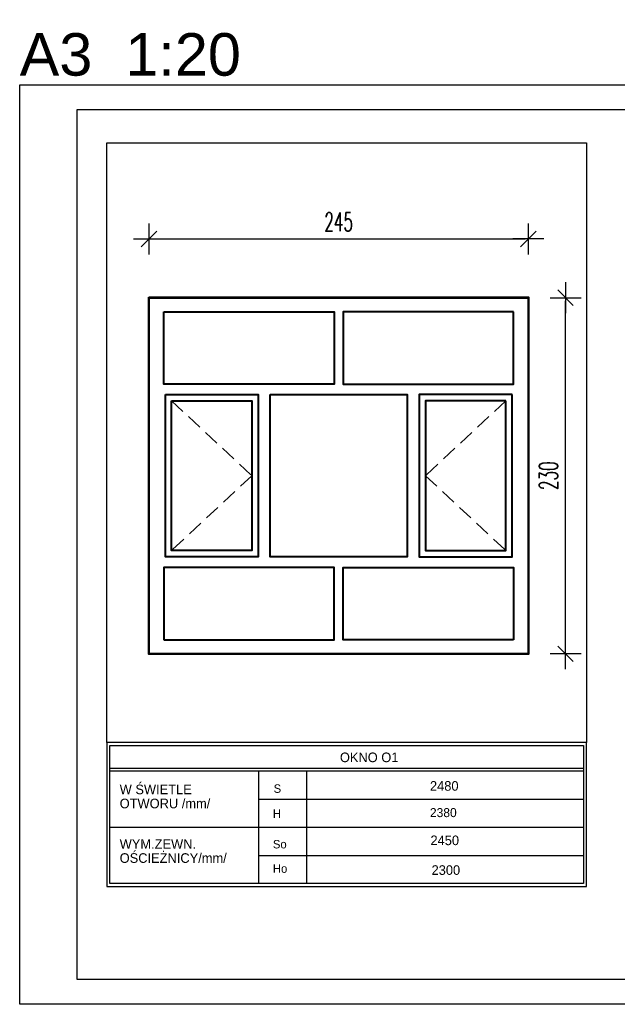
# Model space of a CAD drawing. Extents: x 678233 to 771511, y -128679 to -91169.
# Tile 26 of 62: x 761855 to 762241, y -98763 to -98127. Entities that reach past the tile are written whole.
import ezdxf

# ---------------------------------------------------------------- set-up
doc = ezdxf.new("R2010")
doc.units = 0
doc.linetypes.add('DASHED', pattern=[0.75, 0.5, -0.25])
doc.linetypes.add('DASHED2', pattern=[0.375, 0.25, -0.125])
doc.layers.get('0').update_dxf_attribs({"linetype": 'CONTINUOUS'})
doc.layers.get('Defpoints').update_dxf_attribs({"linetype": 'CONTINUOUS'})
for name, color, linetype in [('EL-WID', 8, 'DASHED2'), ('PRZERYWANA', 9, 'DASHED'), ('tabelka', 2, 'CONTINUOUS'), ('widokowa drzwi', 2, 'CONTINUOUS'), ('WYMIAROWE', 1, 'CONTINUOUS')]:
    doc.layers.add(name, color=color, linetype=linetype)
doc.styles.add('Arial', font='arial.ttf')
doc.styles.add('ROMANTS', font='ROMANS.shx', dxfattribs={"width": 0.6})
doc.dimstyles.new('WYMIAR1', dxfattribs={"dimtxt": 5, "dimasz": 1.5, "dimexe": 1.25, "dimexo": 0.625, "dimgap": 0.7, "dimtad": 1, "dimdec": 1, "dimdsep": 46, "dimtxsty": 'Standard', "dimblk1": 'WYMIAR1', "dimblk2": 'WYMIAR1', "dimsah": 1, "dimcen": 2.5, "dimse1": 1, "dimse2": 1, "dimclrd": 256, "dimclrt": 2, "dimadec": 0, "dimazin": 0, "dimtfac": 1, "dimtdec": 1, "dimtofl": 0, "dimtmove": 0, "dimatfit": 3, "dimldrblk": 'WYMIAR1', "dimfxl": 1, "dimtolj": 1, "dimtzin": 0, "dimarcsym": 0})

# ---------------------------------------------------------------- blocks, each defined once
blk = doc.blocks.new('WYMIAR1')
at = {"layer": 'WYMIAROWE'}
for p, q in [((0, 5), (0, -5)), ((0, 0), (-5, 0)), ((5, 0), (0, 0))]:
    blk.add_line(p, q, dxfattribs=at)
at = {"layer": 'WYMIAROWE', "color": 2}
blk.add_line((-2.5, -2.5), (2.5, 2.5), dxfattribs=at)
blk = doc.blocks.new('*D126')
at = {"layer": 'Defpoints', "color": 0, "transparency": 16777216}
for p in [(762183.5, -98268.58), (761938.5, -98306.4), (762183.5, -98306.4)]:
    blk.add_point(p, dxfattribs=at)
at = {"layer": 'WYMIAROWE', "color": 1, "lineweight": -2, "transparency": 16777216}
blk.add_line((761940.5, -98268.58), (762181.5, -98268.58), dxfattribs=at)
at = {"layer": 'WYMIAROWE', "color": 1, "lineweight": -2, "transparency": 16777216, "xscale": 2, "yscale": 2, "zscale": 2, "rotation": 180}
blk.add_blockref('WYMIAR1', (761938.5, -98268.58), dxfattribs=at)
at = {"layer": 'WYMIAROWE', "color": 1, "lineweight": -2, "transparency": 16777216, "xscale": 2, "yscale": 2, "zscale": 2}
blk.add_blockref('WYMIAR1', (762183.5, -98268.58), dxfattribs=at)
at = {"layer": 'WYMIAROWE', "color": 4, "transparency": 16777216, "insert": (762061, -98257.58), "char_height": 12, "attachment_point": 5, "style": 'ROMANTS'}
blk.add_mtext('\\A1;245', dxfattribs=at)
blk = doc.blocks.new('DOT1')
at = {"color": 1, "ltscale": 5}
for p, q in [((0, 33.36), (0, -33.36)), ((29.4, 0), (-47.89, 0))]:
    blk.add_line(p, q, dxfattribs=at)
at = {"color": 8, "ltscale": 5, "const_width": 7.48}
blk.add_lwpolyline([(-3.74, 0, 1), (3.74, 0, 1)], format="xyb", close=True, dxfattribs=at)
blk = doc.blocks.new('*D127')
at = {"layer": 'Defpoints', "color": 0, "transparency": 16777216}
for p in [(762183.5, -98306.55), (762207.59, -98306.55), (762183.5, -98536.55)]:
    blk.add_point(p, dxfattribs=at)
at = {"layer": 'WYMIAROWE', "color": 1, "lineweight": -2, "transparency": 16777216}
blk.add_line((762207.59, -98534.55), (762207.59, -98308.55), dxfattribs=at)
at = {"layer": 'WYMIAROWE', "color": 1, "lineweight": -2, "transparency": 16777216, "xscale": 2, "yscale": 2, "zscale": 2}
for p, rotation in [((762207.59, -98306.55), 90), ((762207.59, -98536.55), 270)]:
    blk.add_blockref('WYMIAR1', p, dxfattribs=dict(at, rotation=rotation))
at = {"layer": 'WYMIAROWE', "color": 4, "transparency": 16777216, "insert": (762196.59, -98421.55), "char_height": 12, "attachment_point": 5, "rotation": 90, "style": 'ROMANTS'}
blk.add_mtext('\\A1;230', dxfattribs=at)

msp = doc.modelspace()

# ---------------------------------------------------------------- linework, layer by layer
at = {"layer": 'Defpoints'}
msp.add_lwpolyline([(761854.91, -98168.99), (762694.91, -98168.99), (762694.91, -98762.99), (761854.91, -98762.99)], close=True, dxfattribs=at)
at = {"layer": 'EL-WID', "color": 4, "linetype": 'Continuous'}
for p, q in [((761913.13, -98610.43), (762219.25, -98610.43)), ((761913.13, -98612.25), (762219.25, -98612.25)), ((762009.28, -98612.25), (762009.28, -98684.99)), ((762040.19, -98612.25), (762040.19, -98684.99)), ((762009.28, -98630.43), (762219.25, -98630.43)), ((761913.13, -98648.62), (762219.25, -98648.62)), ((762009.28, -98666.8), (762219.25, -98666.8))]:
    msp.add_line(p, q, dxfattribs=at)
for points in [[(761911.31, -98206.59), (762221.06, -98206.59), (762221.06, -98593.93), (761911.31, -98593.93)], [(761913.13, -98595.75), (762219.25, -98595.75), (762219.25, -98684.99), (761913.13, -98684.99)]]:
    msp.add_lwpolyline(points, close=True, dxfattribs=at)
msp.add_lwpolyline([(761911.31, -98593.93), (761911.31, -98686.81), (762221.06, -98686.81), (762221.06, -98593.93)], dxfattribs=at)
at = {"layer": 'PRZERYWANA', "ltscale": 20}
for points in [[(761953.02, -98373.15), (762004.92, -98421.55), (761953.02, -98469.95)], [(762168.99, -98373.15), (762117.08, -98421.55), (762168.99, -98469.95)]]:
    msp.add_lwpolyline(points, dxfattribs=at)
at = {"layer": 'tabelka'}
msp.add_lwpolyline([(761892.05, -98184.99), (762522.63, -98184.99), (762522.63, -98746.99), (761892.05, -98746.99)], close=True, dxfattribs=at)
at = {"layer": 'widokowa drzwi', "lineweight": 40}
for points in [[(761938.25, -98306.3), (762183.75, -98306.3), (762183.75, -98536.8), (761938.25, -98536.8)], [(761938.5, -98306.55), (762183.5, -98306.55), (762183.5, -98536.55), (761938.5, -98536.55)], [(761948.04, -98315.57), (762058.07, -98315.57), (762058.07, -98362.31), (761948.04, -98362.31)], [(762173.97, -98315.57), (762063.94, -98315.57), (762063.94, -98362.31), (762173.97, -98362.31)], [(761949.02, -98369.15), (762008.92, -98369.15), (762008.92, -98473.95), (761949.02, -98473.95)], [(762016.75, -98369.15), (762105.26, -98369.15), (762105.26, -98473.95), (762016.75, -98473.95)], [(762172.99, -98369.15), (762113.08, -98369.15), (762113.08, -98473.95), (762172.99, -98473.95)], [(761953.02, -98373.15), (762004.92, -98373.15), (762004.92, -98469.95), (761953.02, -98469.95)], [(762168.99, -98373.15), (762117.08, -98373.15), (762117.08, -98469.95), (762168.99, -98469.95)], [(761948.04, -98527.54), (762058.07, -98527.54), (762058.07, -98480.8), (761948.04, -98480.8)], [(762173.97, -98527.54), (762063.94, -98527.54), (762063.94, -98480.8), (762173.97, -98480.8)]]:
    msp.add_lwpolyline(points, close=True, dxfattribs=at)

# ---------------------------------------------------------------- texts
at = {"layer": 'Defpoints', "insert": (761854.91, -98163.5), "char_height": 27.469, "width": 141.1092, "attachment_point": 7, "style": 'Arial'}
msp.add_mtext('A3  1:20', dxfattribs=at)
at = {"layer": 'EL-WID', "color": 4, "linetype": 'Continuous'}
for s, height, p in [('OKNO O1', 6.207, (762061.8, -98606.57)), ('W ŚWIETLE', 6.207, (761919.52, -98627.28)), ('S', 5.46, (762018.97, -98626.38)), ('2480', 6.207, (762119.99, -98625.03)), ('OTWORU /mm/', 6.2074, (761919.52, -98636.38)), ('2380', 5.819, (762119.95, -98642.07)), ('H', 5.46, (762018.5, -98642.6)), ('2450', 6.207, (762120.31, -98660.18)), ('WYM.ZEWN.', 6.207, (761919.52, -98662.53)), ('So', 5.456, (762018.5, -98662.29)), ('OŚCIEŻNICY/mm/', 6.2074, (761919.52, -98671.62)), ('Ho', 5.456, (762018.5, -98678.06)), ('2300', 6.207, (762121.02, -98679.38))]:
    msp.add_text(s, height=height, dxfattribs=at).set_placement(p)

# ---------------------------------------------------------------- dimensions: what is measured, and where the dimension line sits
at = {"layer": 'WYMIAROWE'}
dim = msp.add_linear_dim(base=(762183.5, -98268.58), p1=(761938.5, -98306.4), p2=(762183.5, -98306.4), dimstyle='WYMIAR1', override={"dimtxt": 12, "dimasz": 2, "dimexe": 7, "dimexo": 5, "dimgap": 5, "dimzin": 12, "dimtxsty": 'ROMANTS', "dimcen": 0, "dimclrd": 1, "dimclrt": 4, "dimtfac": 0.005, "dimtix": 1, "dimldrblk": 'DOT1', "dimtzin": 12}, dxfattribs=at)
dim.commit()
dim.dimension.update_dxf_attribs({"geometry": '*D126', "text_midpoint": (762061, -98257.58)})
dim = msp.add_linear_dim(base=(762207.59, -98306.55), p1=(762183.5, -98536.55), p2=(762183.5, -98306.55), angle=90, dimstyle='WYMIAR1', override={"dimtxt": 12, "dimasz": 2, "dimexe": 7, "dimexo": 5, "dimgap": 5, "dimzin": 12, "dimtxsty": 'ROMANTS', "dimcen": 0, "dimclrd": 1, "dimclrt": 4, "dimtfac": 0.005, "dimtix": 1, "dimldrblk": 'DOT1', "dimtzin": 12}, dxfattribs=at)
dim.commit()
dim.dimension.update_dxf_attribs({"geometry": '*D127', "text_midpoint": (762196.59, -98421.55)})

doc.saveas('drawing.dxf')
